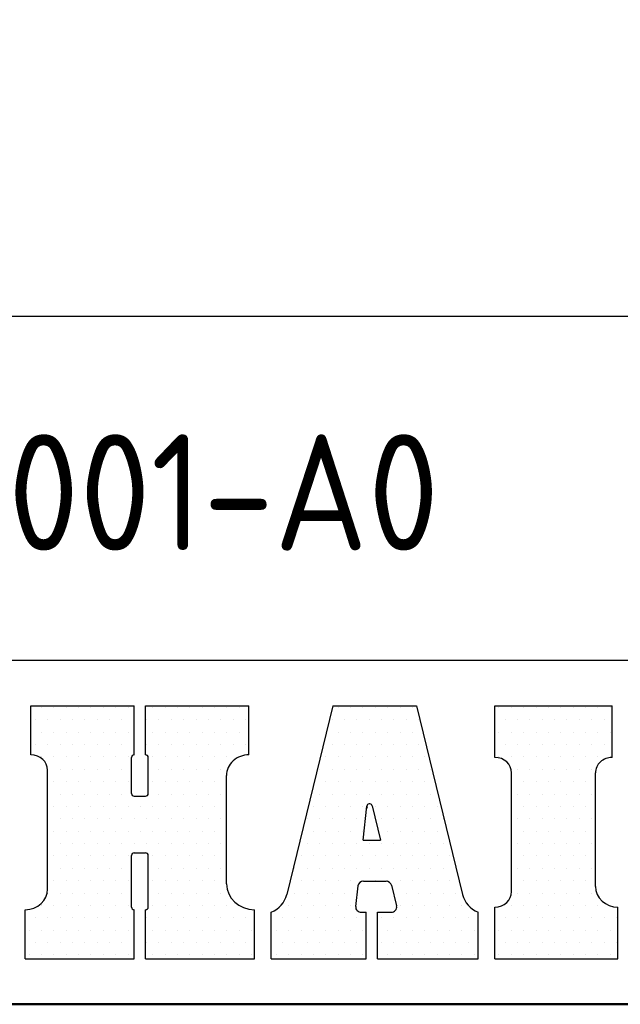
# Model space of a CAD drawing. Header units: millimetres. Extents: x 77107 to 78157, y -2410 to -1668.
# Tile 7 of 21: x 78069 to 78097, y -2378 to -2332. Entities that reach past the tile are written whole.
import ezdxf

# ---------------------------------------------------------------- set-up
doc = ezdxf.new("R2010")
doc.units = ezdxf.units.MM
for name, color, linetype in [('6', 2, 'Continuous'), ('RAHM3', 2, 'Continuous'), ('RAHM5', 7, 'Continuous')]:
    doc.layers.add(name, color=color, linetype=linetype)
doc.layers.add('AM_0', color=7, linetype='Continuous', lineweight=50)
doc.styles.get("Standard").update_dxf_attribs({"font": 'ISOCP.SHX', "bigfont": 'EXTFONT.SHX'})

# ---------------------------------------------------------------- blocks, each defined once
blk = doc.blocks.new('HST_A3')
blk.add_lwpolyline([(166.959, 273), (25, 273), (25, 13), (405, 13), (405, 273)], close=True)
blk = doc.blocks.new('*X59')
at = {"color": 0}
for p, q in [((-20.125, 6.9), (-20.125, 6.9)), ((-19.8375, 6.9), (-19.8375, 6.9)), ((-19.55, 6.9), (-19.55, 6.9)), ((-19.2625, 6.9), (-19.2625, 6.9)), ((-18.975, 6.9), (-18.975, 6.9)), ((-18.6875, 6.9), (-18.6875, 6.9)), ((-18.4, 6.9), (-18.4, 6.9)), ((-18.1125, 6.9), (-18.1125, 6.9)), ((-17.825, 6.9), (-17.825, 6.9)), ((-17.5375, 6.9), (-17.5375, 6.9)), ((-19.98125, 6.6125), (-19.98125, 6.6125)), ((-19.69375, 6.6125), (-19.69375, 6.6125)), ((-19.40625, 6.6125), (-19.40625, 6.6125)), ((-19.11875, 6.6125), (-19.11875, 6.6125)), ((-18.83125, 6.6125), (-18.83125, 6.6125)), ((-18.54375, 6.6125), (-18.54375, 6.6125)), ((-18.25625, 6.6125), (-18.25625, 6.6125)), ((-17.96875, 6.6125), (-17.96875, 6.6125)), ((-17.68125, 6.6125), (-17.68125, 6.6125)), ((-20.125, 6.325), (-20.125, 6.325)), ((-19.8375, 6.325), (-19.8375, 6.325)), ((-19.55, 6.325), (-19.55, 6.325)), ((-19.2625, 6.325), (-19.2625, 6.325)), ((-18.975, 6.325), (-18.975, 6.325)), ((-18.6875, 6.325), (-18.6875, 6.325)), ((-18.4, 6.325), (-18.4, 6.325)), ((-18.1125, 6.325), (-18.1125, 6.325)), ((-17.825, 6.325), (-17.825, 6.325)), ((-17.5375, 6.325), (-17.5375, 6.325)), ((-19.98125, 6.0375), (-19.98125, 6.0375)), ((-19.69375, 6.0375), (-19.69375, 6.0375)), ((-19.40625, 6.0375), (-19.40625, 6.0375)), ((-19.11875, 6.0375), (-19.11875, 6.0375)), ((-18.83125, 6.0375), (-18.83125, 6.0375)), ((-18.54375, 6.0375), (-18.54375, 6.0375)), ((-18.25625, 6.0375), (-18.25625, 6.0375)), ((-17.96875, 6.0375), (-17.96875, 6.0375)), ((-17.68125, 6.0375), (-17.68125, 6.0375)), ((-20.125, 5.75), (-20.125, 5.75)), ((-19.8375, 5.75), (-19.8375, 5.75)), ((-19.55, 5.75), (-19.55, 5.75)), ((-19.2625, 5.75), (-19.2625, 5.75)), ((-18.975, 5.75), (-18.975, 5.75)), ((-18.6875, 5.75), (-18.6875, 5.75)), ((-18.4, 5.75), (-18.4, 5.75)), ((-18.1125, 5.75), (-18.1125, 5.75)), ((-17.825, 5.75), (-17.825, 5.75)), ((-17.5375, 5.75), (-17.5375, 5.75)), ((-19.69375, 5.4625), (-19.69375, 5.4625)), ((-19.40625, 5.4625), (-19.40625, 5.4625)), ((-19.11875, 5.4625), (-19.11875, 5.4625)), ((-18.83125, 5.4625), (-18.83125, 5.4625)), ((-18.54375, 5.4625), (-18.54375, 5.4625)), ((-18.25625, 5.4625), (-18.25625, 5.4625)), ((-17.96875, 5.4625), (-17.96875, 5.4625)), ((-19.55, 5.175), (-19.55, 5.175)), ((-19.2625, 5.175), (-19.2625, 5.175)), ((-18.975, 5.175), (-18.975, 5.175)), ((-18.6875, 5.175), (-18.6875, 5.175)), ((-18.4, 5.175), (-18.4, 5.175)), ((-18.1125, 5.175), (-18.1125, 5.175)), ((-19.69375, 4.8875), (-19.69375, 4.8875)), ((-19.40625, 4.8875), (-19.40625, 4.8875)), ((-19.11875, 4.8875), (-19.11875, 4.8875)), ((-18.83125, 4.8875), (-18.83125, 4.8875)), ((-18.54375, 4.8875), (-18.54375, 4.8875)), ((-18.25625, 4.8875), (-18.25625, 4.8875)), ((-17.96875, 4.8875), (-17.96875, 4.8875)), ((-19.55, 4.6), (-19.55, 4.6)), ((-19.2625, 4.6), (-19.2625, 4.6)), ((-18.975, 4.6), (-18.975, 4.6)), ((-18.6875, 4.6), (-18.6875, 4.6)), ((-18.4, 4.6), (-18.4, 4.6)), ((-18.1125, 4.6), (-18.1125, 4.6)), ((-19.69375, 4.3125), (-19.69375, 4.3125)), ((-19.40625, 4.3125), (-19.40625, 4.3125)), ((-19.11875, 4.3125), (-19.11875, 4.3125)), ((-18.83125, 4.3125), (-18.83125, 4.3125)), ((-18.54375, 4.3125), (-18.54375, 4.3125)), ((-18.25625, 4.3125), (-18.25625, 4.3125)), ((-17.96875, 4.3125), (-17.96875, 4.3125)), ((-19.55, 4.025), (-19.55, 4.025)), ((-19.2625, 4.025), (-19.2625, 4.025)), ((-18.975, 4.025), (-18.975, 4.025)), ((-18.6875, 4.025), (-18.6875, 4.025)), ((-18.4, 4.025), (-18.4, 4.025)), ((-18.1125, 4.025), (-18.1125, 4.025)), ((-19.69375, 3.7375), (-19.69375, 3.7375)), ((-19.40625, 3.7375), (-19.40625, 3.7375)), ((-19.11875, 3.7375), (-19.11875, 3.7375)), ((-18.83125, 3.7375), (-18.83125, 3.7375)), ((-18.54375, 3.7375), (-18.54375, 3.7375)), ((-18.25625, 3.7375), (-18.25625, 3.7375)), ((-17.96875, 3.7375), (-17.96875, 3.7375)), ((-19.55, 3.45), (-19.55, 3.45)), ((-19.2625, 3.45), (-19.2625, 3.45)), ((-18.975, 3.45), (-18.975, 3.45)), ((-18.6875, 3.45), (-18.6875, 3.45)), ((-18.4, 3.45), (-18.4, 3.45)), ((-18.1125, 3.45), (-18.1125, 3.45)), ((-19.69375, 3.1625), (-19.69375, 3.1625)), ((-19.40625, 3.1625), (-19.40625, 3.1625)), ((-19.11875, 3.1625), (-19.11875, 3.1625)), ((-18.83125, 3.1625), (-18.83125, 3.1625)), ((-18.54375, 3.1625), (-18.54375, 3.1625)), ((-18.25625, 3.1625), (-18.25625, 3.1625)), ((-17.96875, 3.1625), (-17.96875, 3.1625)), ((-19.55, 2.875), (-19.55, 2.875)), ((-19.2625, 2.875), (-19.2625, 2.875)), ((-18.975, 2.875), (-18.975, 2.875)), ((-18.6875, 2.875), (-18.6875, 2.875)), ((-18.4, 2.875), (-18.4, 2.875)), ((-18.1125, 2.875), (-18.1125, 2.875)), ((-19.69375, 2.5875), (-19.69375, 2.5875)), ((-19.40625, 2.5875), (-19.40625, 2.5875)), ((-19.11875, 2.5875), (-19.11875, 2.5875)), ((-18.83125, 2.5875), (-18.83125, 2.5875)), ((-18.54375, 2.5875), (-18.54375, 2.5875)), ((-18.25625, 2.5875), (-18.25625, 2.5875)), ((-17.96875, 2.5875), (-17.96875, 2.5875)), ((-19.8375, 2.3), (-19.8375, 2.3)), ((-19.55, 2.3), (-19.55, 2.3)), ((-19.2625, 2.3), (-19.2625, 2.3)), ((-18.975, 2.3), (-18.975, 2.3)), ((-18.6875, 2.3), (-18.6875, 2.3)), ((-18.4, 2.3), (-18.4, 2.3)), ((-18.1125, 2.3), (-18.1125, 2.3)), ((-17.825, 2.3), (-17.825, 2.3)), ((-19.98125, 2.0125), (-19.98125, 2.0125)), ((-19.69375, 2.0125), (-19.69375, 2.0125)), ((-19.40625, 2.0125), (-19.40625, 2.0125)), ((-19.11875, 2.0125), (-19.11875, 2.0125)), ((-18.83125, 2.0125), (-18.83125, 2.0125)), ((-18.54375, 2.0125), (-18.54375, 2.0125)), ((-18.25625, 2.0125), (-18.25625, 2.0125)), ((-17.96875, 2.0125), (-17.96875, 2.0125)), ((-17.68125, 2.0125), (-17.68125, 2.0125)), ((-17.39375, 2.0125), (-17.39375, 2.0125)), ((-20.125, 1.725), (-20.125, 1.725)), ((-19.8375, 1.725), (-19.8375, 1.725)), ((-19.55, 1.725), (-19.55, 1.725)), ((-19.2625, 1.725), (-19.2625, 1.725)), ((-18.975, 1.725), (-18.975, 1.725)), ((-18.6875, 1.725), (-18.6875, 1.725)), ((-18.4, 1.725), (-18.4, 1.725)), ((-18.1125, 1.725), (-18.1125, 1.725)), ((-17.825, 1.725), (-17.825, 1.725)), ((-17.5375, 1.725), (-17.5375, 1.725)), ((-19.98125, 1.4375), (-19.98125, 1.4375)), ((-19.69375, 1.4375), (-19.69375, 1.4375)), ((-19.40625, 1.4375), (-19.40625, 1.4375)), ((-19.11875, 1.4375), (-19.11875, 1.4375)), ((-18.83125, 1.4375), (-18.83125, 1.4375)), ((-18.54375, 1.4375), (-18.54375, 1.4375)), ((-18.25625, 1.4375), (-18.25625, 1.4375)), ((-17.96875, 1.4375), (-17.96875, 1.4375)), ((-17.68125, 1.4375), (-17.68125, 1.4375)), ((-17.39375, 1.4375), (-17.39375, 1.4375)), ((-20.125, 1.15), (-20.125, 1.15)), ((-19.8375, 1.15), (-19.8375, 1.15)), ((-19.55, 1.15), (-19.55, 1.15)), ((-19.2625, 1.15), (-19.2625, 1.15)), ((-18.975, 1.15), (-18.975, 1.15)), ((-18.6875, 1.15), (-18.6875, 1.15)), ((-18.4, 1.15), (-18.4, 1.15)), ((-18.1125, 1.15), (-18.1125, 1.15)), ((-17.825, 1.15), (-17.825, 1.15)), ((-17.5375, 1.15), (-17.5375, 1.15))]:
    blk.add_line(p, q, dxfattribs=at)
blk = doc.blocks.new('*X60')
at = {"color": 0}
for p, q in [((-23.8625, 6.9), (-23.8625, 6.9)), ((-23.575, 6.9), (-23.575, 6.9)), ((-23.2875, 6.9), (-23.2875, 6.9)), ((-23, 6.9), (-23, 6.9)), ((-22.7125, 6.9), (-22.7125, 6.9)), ((-22.425, 6.9), (-22.425, 6.9)), ((-22.1375, 6.9), (-22.1375, 6.9)), ((-24.00625, 6.6125), (-24.00625, 6.6125)), ((-23.71875, 6.6125), (-23.71875, 6.6125)), ((-23.43125, 6.6125), (-23.43125, 6.6125)), ((-23.14375, 6.6125), (-23.14375, 6.6125)), ((-22.85625, 6.6125), (-22.85625, 6.6125)), ((-22.56875, 6.6125), (-22.56875, 6.6125)), ((-22.28125, 6.6125), (-22.28125, 6.6125)), ((-21.99375, 6.6125), (-21.99375, 6.6125)), ((-23.8625, 6.325), (-23.8625, 6.325)), ((-23.575, 6.325), (-23.575, 6.325)), ((-23.2875, 6.325), (-23.2875, 6.325)), ((-23, 6.325), (-23, 6.325)), ((-22.7125, 6.325), (-22.7125, 6.325)), ((-22.425, 6.325), (-22.425, 6.325)), ((-22.1375, 6.325), (-22.1375, 6.325)), ((-24.00625, 6.0375), (-24.00625, 6.0375)), ((-23.71875, 6.0375), (-23.71875, 6.0375)), ((-23.43125, 6.0375), (-23.43125, 6.0375)), ((-23.14375, 6.0375), (-23.14375, 6.0375)), ((-22.85625, 6.0375), (-22.85625, 6.0375)), ((-22.56875, 6.0375), (-22.56875, 6.0375)), ((-22.28125, 6.0375), (-22.28125, 6.0375)), ((-21.99375, 6.0375), (-21.99375, 6.0375)), ((-24.15, 5.75), (-24.15, 5.75)), ((-23.8625, 5.75), (-23.8625, 5.75)), ((-23.575, 5.75), (-23.575, 5.75)), ((-23.2875, 5.75), (-23.2875, 5.75)), ((-23, 5.75), (-23, 5.75)), ((-22.7125, 5.75), (-22.7125, 5.75)), ((-22.425, 5.75), (-22.425, 5.75)), ((-22.1375, 5.75), (-22.1375, 5.75)), ((-21.85, 5.75), (-21.85, 5.75)), ((-24.29375, 5.4625), (-24.29375, 5.4625)), ((-24.00625, 5.4625), (-24.00625, 5.4625)), ((-23.71875, 5.4625), (-23.71875, 5.4625)), ((-23.43125, 5.4625), (-23.43125, 5.4625)), ((-23.14375, 5.4625), (-23.14375, 5.4625)), ((-22.85625, 5.4625), (-22.85625, 5.4625)), ((-22.56875, 5.4625), (-22.56875, 5.4625)), ((-22.28125, 5.4625), (-22.28125, 5.4625)), ((-21.99375, 5.4625), (-21.99375, 5.4625)), ((-21.70625, 5.4625), (-21.70625, 5.4625)), ((-24.15, 5.175), (-24.15, 5.175)), ((-23.8625, 5.175), (-23.8625, 5.175)), ((-23.575, 5.175), (-23.575, 5.175)), ((-23.2875, 5.175), (-23.2875, 5.175)), ((-23, 5.175), (-23, 5.175)), ((-22.7125, 5.175), (-22.7125, 5.175)), ((-22.425, 5.175), (-22.425, 5.175)), ((-22.1375, 5.175), (-22.1375, 5.175)), ((-21.85, 5.175), (-21.85, 5.175)), ((-24.29375, 4.8875), (-24.29375, 4.8875)), ((-24.00625, 4.8875), (-24.00625, 4.8875)), ((-23.71875, 4.8875), (-23.71875, 4.8875)), ((-23.43125, 4.8875), (-23.43125, 4.8875)), ((-23.14375, 4.8875), (-23.14375, 4.8875)), ((-22.85625, 4.8875), (-22.85625, 4.8875)), ((-22.56875, 4.8875), (-22.56875, 4.8875)), ((-22.28125, 4.8875), (-22.28125, 4.8875)), ((-21.99375, 4.8875), (-21.99375, 4.8875)), ((-21.70625, 4.8875), (-21.70625, 4.8875)), ((-24.4375, 4.6), (-24.4375, 4.6)), ((-24.15, 4.6), (-24.15, 4.6)), ((-23.8625, 4.6), (-23.8625, 4.6)), ((-23.575, 4.6), (-23.575, 4.6)), ((-23.2875, 4.6), (-23.2875, 4.6)), ((-23, 4.6), (-23, 4.6)), ((-22.7125, 4.6), (-22.7125, 4.6)), ((-22.425, 4.6), (-22.425, 4.6)), ((-22.1375, 4.6), (-22.1375, 4.6)), ((-21.85, 4.6), (-21.85, 4.6)), ((-21.5625, 4.6), (-21.5625, 4.6)), ((-24.58125, 4.3125), (-24.58125, 4.3125)), ((-24.29375, 4.3125), (-24.29375, 4.3125)), ((-24.00625, 4.3125), (-24.00625, 4.3125)), ((-23.71875, 4.3125), (-23.71875, 4.3125)), ((-23.43125, 4.3125), (-23.43125, 4.3125)), ((-22.85625, 4.3125), (-22.85625, 4.3125)), ((-22.56875, 4.3125), (-22.56875, 4.3125)), ((-22.28125, 4.3125), (-22.28125, 4.3125)), ((-21.99375, 4.3125), (-21.99375, 4.3125)), ((-21.70625, 4.3125), (-21.70625, 4.3125)), ((-21.41875, 4.3125), (-21.41875, 4.3125)), ((-24.4375, 4.025), (-24.4375, 4.025)), ((-24.15, 4.025), (-24.15, 4.025)), ((-23.8625, 4.025), (-23.8625, 4.025)), ((-23.575, 4.025), (-23.575, 4.025)), ((-23.2875, 4.025), (-23.2875, 4.025)), ((-22.7125, 4.025), (-22.7125, 4.025)), ((-22.425, 4.025), (-22.425, 4.025)), ((-22.1375, 4.025), (-22.1375, 4.025)), ((-21.85, 4.025), (-21.85, 4.025)), ((-21.5625, 4.025), (-21.5625, 4.025)), ((-24.58125, 3.7375), (-24.58125, 3.7375)), ((-24.29375, 3.7375), (-24.29375, 3.7375)), ((-24.00625, 3.7375), (-24.00625, 3.7375)), ((-23.71875, 3.7375), (-23.71875, 3.7375)), ((-23.43125, 3.7375), (-23.43125, 3.7375)), ((-23.14375, 3.7375), (-23.14375, 3.7375)), ((-22.85625, 3.7375), (-22.85625, 3.7375)), ((-22.56875, 3.7375), (-22.56875, 3.7375)), ((-22.28125, 3.7375), (-22.28125, 3.7375)), ((-21.99375, 3.7375), (-21.99375, 3.7375)), ((-21.70625, 3.7375), (-21.70625, 3.7375)), ((-21.41875, 3.7375), (-21.41875, 3.7375)), ((-24.725, 3.45), (-24.725, 3.45)), ((-24.4375, 3.45), (-24.4375, 3.45)), ((-24.15, 3.45), (-24.15, 3.45)), ((-23.8625, 3.45), (-23.8625, 3.45)), ((-23.575, 3.45), (-23.575, 3.45)), ((-23.2875, 3.45), (-23.2875, 3.45)), ((-23, 3.45), (-23, 3.45)), ((-22.7125, 3.45), (-22.7125, 3.45)), ((-22.425, 3.45), (-22.425, 3.45)), ((-22.1375, 3.45), (-22.1375, 3.45)), ((-21.85, 3.45), (-21.85, 3.45)), ((-21.5625, 3.45), (-21.5625, 3.45)), ((-21.275, 3.45), (-21.275, 3.45)), ((-24.86875, 3.1625), (-24.86875, 3.1625)), ((-24.58125, 3.1625), (-24.58125, 3.1625)), ((-24.29375, 3.1625), (-24.29375, 3.1625)), ((-24.00625, 3.1625), (-24.00625, 3.1625)), ((-23.71875, 3.1625), (-23.71875, 3.1625)), ((-23.43125, 3.1625), (-23.43125, 3.1625)), ((-23.14375, 3.1625), (-23.14375, 3.1625)), ((-22.85625, 3.1625), (-22.85625, 3.1625)), ((-22.56875, 3.1625), (-22.56875, 3.1625)), ((-22.28125, 3.1625), (-22.28125, 3.1625)), ((-21.99375, 3.1625), (-21.99375, 3.1625)), ((-21.70625, 3.1625), (-21.70625, 3.1625)), ((-21.41875, 3.1625), (-21.41875, 3.1625)), ((-21.13125, 3.1625), (-21.13125, 3.1625)), ((-24.725, 2.875), (-24.725, 2.875)), ((-24.4375, 2.875), (-24.4375, 2.875)), ((-24.15, 2.875), (-24.15, 2.875)), ((-23.8625, 2.875), (-23.8625, 2.875)), ((-23.575, 2.875), (-23.575, 2.875)), ((-23.2875, 2.875), (-23.2875, 2.875)), ((-23, 2.875), (-23, 2.875)), ((-22.7125, 2.875), (-22.7125, 2.875)), ((-22.425, 2.875), (-22.425, 2.875)), ((-22.1375, 2.875), (-22.1375, 2.875)), ((-21.85, 2.875), (-21.85, 2.875)), ((-21.5625, 2.875), (-21.5625, 2.875)), ((-21.275, 2.875), (-21.275, 2.875)), ((-24.86875, 2.5875), (-24.86875, 2.5875)), ((-24.58125, 2.5875), (-24.58125, 2.5875)), ((-24.29375, 2.5875), (-24.29375, 2.5875)), ((-24.00625, 2.5875), (-24.00625, 2.5875)), ((-23.71875, 2.5875), (-23.71875, 2.5875)), ((-23.43125, 2.5875), (-23.43125, 2.5875)), ((-22.56875, 2.5875), (-22.56875, 2.5875)), ((-22.28125, 2.5875), (-22.28125, 2.5875)), ((-21.99375, 2.5875), (-21.99375, 2.5875)), ((-21.70625, 2.5875), (-21.70625, 2.5875)), ((-21.41875, 2.5875), (-21.41875, 2.5875)), ((-21.13125, 2.5875), (-21.13125, 2.5875)), ((-25.0125, 2.3), (-25.0125, 2.3)), ((-24.725, 2.3), (-24.725, 2.3)), ((-24.4375, 2.3), (-24.4375, 2.3)), ((-24.15, 2.3), (-24.15, 2.3)), ((-23.8625, 2.3), (-23.8625, 2.3)), ((-23.575, 2.3), (-23.575, 2.3)), ((-22.425, 2.3), (-22.425, 2.3)), ((-22.1375, 2.3), (-22.1375, 2.3)), ((-21.85, 2.3), (-21.85, 2.3)), ((-21.5625, 2.3), (-21.5625, 2.3)), ((-21.275, 2.3), (-21.275, 2.3)), ((-20.9875, 2.3), (-20.9875, 2.3)), ((-25.15625, 2.0125), (-25.15625, 2.0125)), ((-24.86875, 2.0125), (-24.86875, 2.0125)), ((-24.58125, 2.0125), (-24.58125, 2.0125)), ((-24.29375, 2.0125), (-24.29375, 2.0125)), ((-24.00625, 2.0125), (-24.00625, 2.0125)), ((-23.71875, 2.0125), (-23.71875, 2.0125)), ((-23.43125, 2.0125), (-23.43125, 2.0125)), ((-22.85625, 2.0125), (-22.85625, 2.0125)), ((-22.56875, 2.0125), (-22.56875, 2.0125)), ((-22.28125, 2.0125), (-22.28125, 2.0125)), ((-21.99375, 2.0125), (-21.99375, 2.0125)), ((-21.70625, 2.0125), (-21.70625, 2.0125)), ((-21.41875, 2.0125), (-21.41875, 2.0125)), ((-21.13125, 2.0125), (-21.13125, 2.0125)), ((-20.84375, 2.0125), (-20.84375, 2.0125)), ((-25.3, 1.725), (-25.3, 1.725)), ((-25.0125, 1.725), (-25.0125, 1.725)), ((-24.725, 1.725), (-24.725, 1.725)), ((-24.4375, 1.725), (-24.4375, 1.725)), ((-24.15, 1.725), (-24.15, 1.725)), ((-23.8625, 1.725), (-23.8625, 1.725)), ((-23.575, 1.725), (-23.575, 1.725)), ((-23.2875, 1.725), (-23.2875, 1.725)), ((-22.7125, 1.725), (-22.7125, 1.725)), ((-22.425, 1.725), (-22.425, 1.725)), ((-22.1375, 1.725), (-22.1375, 1.725)), ((-21.85, 1.725), (-21.85, 1.725)), ((-21.5625, 1.725), (-21.5625, 1.725)), ((-21.275, 1.725), (-21.275, 1.725)), ((-20.9875, 1.725), (-20.9875, 1.725)), ((-20.7, 1.725), (-20.7, 1.725)), ((-25.15625, 1.4375), (-25.15625, 1.4375)), ((-24.86875, 1.4375), (-24.86875, 1.4375)), ((-24.58125, 1.4375), (-24.58125, 1.4375)), ((-24.29375, 1.4375), (-24.29375, 1.4375)), ((-24.00625, 1.4375), (-24.00625, 1.4375)), ((-23.71875, 1.4375), (-23.71875, 1.4375)), ((-23.43125, 1.4375), (-23.43125, 1.4375)), ((-22.85625, 1.4375), (-22.85625, 1.4375)), ((-22.56875, 1.4375), (-22.56875, 1.4375)), ((-22.28125, 1.4375), (-22.28125, 1.4375)), ((-21.99375, 1.4375), (-21.99375, 1.4375)), ((-21.70625, 1.4375), (-21.70625, 1.4375)), ((-21.41875, 1.4375), (-21.41875, 1.4375)), ((-21.13125, 1.4375), (-21.13125, 1.4375)), ((-20.84375, 1.4375), (-20.84375, 1.4375)), ((-25.3, 1.15), (-25.3, 1.15)), ((-25.0125, 1.15), (-25.0125, 1.15)), ((-24.725, 1.15), (-24.725, 1.15)), ((-24.4375, 1.15), (-24.4375, 1.15)), ((-24.15, 1.15), (-24.15, 1.15)), ((-23.8625, 1.15), (-23.8625, 1.15)), ((-23.575, 1.15), (-23.575, 1.15)), ((-23.2875, 1.15), (-23.2875, 1.15)), ((-22.7125, 1.15), (-22.7125, 1.15)), ((-22.425, 1.15), (-22.425, 1.15)), ((-22.1375, 1.15), (-22.1375, 1.15)), ((-21.85, 1.15), (-21.85, 1.15)), ((-21.5625, 1.15), (-21.5625, 1.15)), ((-21.275, 1.15), (-21.275, 1.15)), ((-20.9875, 1.15), (-20.9875, 1.15)), ((-20.7, 1.15), (-20.7, 1.15))]:
    blk.add_line(p, q, dxfattribs=at)
blk = doc.blocks.new('*X61')
at = {"color": 0}
for p, q in [((-30.7625, 6.9), (-30.7625, 6.9)), ((-30.475, 6.9), (-30.475, 6.9)), ((-30.1875, 6.9), (-30.1875, 6.9)), ((-29.9, 6.9), (-29.9, 6.9)), ((-29.6125, 6.9), (-29.6125, 6.9)), ((-29.325, 6.9), (-29.325, 6.9)), ((-29.0375, 6.9), (-29.0375, 6.9)), ((-28.75, 6.9), (-28.75, 6.9)), ((-28.175, 6.9), (-28.175, 6.9)), ((-27.8875, 6.9), (-27.8875, 6.9)), ((-27.6, 6.9), (-27.6, 6.9)), ((-27.3125, 6.9), (-27.3125, 6.9)), ((-27.025, 6.9), (-27.025, 6.9)), ((-26.7375, 6.9), (-26.7375, 6.9)), ((-26.45, 6.9), (-26.45, 6.9)), ((-26.1625, 6.9), (-26.1625, 6.9)), ((-30.90625, 6.6125), (-30.90625, 6.6125)), ((-30.61875, 6.6125), (-30.61875, 6.6125)), ((-30.33125, 6.6125), (-30.33125, 6.6125)), ((-30.04375, 6.6125), (-30.04375, 6.6125)), ((-29.75625, 6.6125), (-29.75625, 6.6125)), ((-29.46875, 6.6125), (-29.46875, 6.6125)), ((-29.18125, 6.6125), (-29.18125, 6.6125)), ((-28.89375, 6.6125), (-28.89375, 6.6125)), ((-28.60625, 6.6125), (-28.60625, 6.6125)), ((-28.31875, 6.6125), (-28.31875, 6.6125)), ((-28.03125, 6.6125), (-28.03125, 6.6125)), ((-27.74375, 6.6125), (-27.74375, 6.6125)), ((-27.45625, 6.6125), (-27.45625, 6.6125)), ((-27.16875, 6.6125), (-27.16875, 6.6125)), ((-26.88125, 6.6125), (-26.88125, 6.6125)), ((-26.59375, 6.6125), (-26.59375, 6.6125)), ((-26.30625, 6.6125), (-26.30625, 6.6125)), ((-26.01875, 6.6125), (-26.01875, 6.6125)), ((-30.7625, 6.325), (-30.7625, 6.325)), ((-30.475, 6.325), (-30.475, 6.325)), ((-30.1875, 6.325), (-30.1875, 6.325)), ((-29.9, 6.325), (-29.9, 6.325)), ((-29.6125, 6.325), (-29.6125, 6.325)), ((-29.325, 6.325), (-29.325, 6.325)), ((-29.0375, 6.325), (-29.0375, 6.325)), ((-28.75, 6.325), (-28.75, 6.325)), ((-28.175, 6.325), (-28.175, 6.325)), ((-27.8875, 6.325), (-27.8875, 6.325)), ((-27.6, 6.325), (-27.6, 6.325)), ((-27.3125, 6.325), (-27.3125, 6.325)), ((-27.025, 6.325), (-27.025, 6.325)), ((-26.7375, 6.325), (-26.7375, 6.325)), ((-26.45, 6.325), (-26.45, 6.325)), ((-26.1625, 6.325), (-26.1625, 6.325)), ((-30.90625, 6.0375), (-30.90625, 6.0375)), ((-30.61875, 6.0375), (-30.61875, 6.0375)), ((-30.33125, 6.0375), (-30.33125, 6.0375)), ((-30.04375, 6.0375), (-30.04375, 6.0375)), ((-29.75625, 6.0375), (-29.75625, 6.0375)), ((-29.46875, 6.0375), (-29.46875, 6.0375)), ((-29.18125, 6.0375), (-29.18125, 6.0375)), ((-28.89375, 6.0375), (-28.89375, 6.0375)), ((-28.60625, 6.0375), (-28.60625, 6.0375)), ((-28.31875, 6.0375), (-28.31875, 6.0375)), ((-28.03125, 6.0375), (-28.03125, 6.0375)), ((-27.74375, 6.0375), (-27.74375, 6.0375)), ((-27.45625, 6.0375), (-27.45625, 6.0375)), ((-27.16875, 6.0375), (-27.16875, 6.0375)), ((-26.88125, 6.0375), (-26.88125, 6.0375)), ((-26.59375, 6.0375), (-26.59375, 6.0375)), ((-26.30625, 6.0375), (-26.30625, 6.0375)), ((-26.01875, 6.0375), (-26.01875, 6.0375)), ((-30.7625, 5.75), (-30.7625, 5.75)), ((-30.475, 5.75), (-30.475, 5.75)), ((-30.1875, 5.75), (-30.1875, 5.75)), ((-29.9, 5.75), (-29.9, 5.75)), ((-29.6125, 5.75), (-29.6125, 5.75)), ((-29.325, 5.75), (-29.325, 5.75)), ((-29.0375, 5.75), (-29.0375, 5.75)), ((-28.75, 5.75), (-28.75, 5.75)), ((-28.175, 5.75), (-28.175, 5.75)), ((-27.8875, 5.75), (-27.8875, 5.75)), ((-27.6, 5.75), (-27.6, 5.75)), ((-27.3125, 5.75), (-27.3125, 5.75)), ((-27.025, 5.75), (-27.025, 5.75)), ((-26.7375, 5.75), (-26.7375, 5.75)), ((-26.45, 5.75), (-26.45, 5.75)), ((-30.61875, 5.4625), (-30.61875, 5.4625)), ((-30.33125, 5.4625), (-30.33125, 5.4625)), ((-30.04375, 5.4625), (-30.04375, 5.4625)), ((-29.75625, 5.4625), (-29.75625, 5.4625)), ((-29.46875, 5.4625), (-29.46875, 5.4625)), ((-29.18125, 5.4625), (-29.18125, 5.4625)), ((-28.89375, 5.4625), (-28.89375, 5.4625)), ((-28.03125, 5.4625), (-28.03125, 5.4625)), ((-27.74375, 5.4625), (-27.74375, 5.4625)), ((-27.45625, 5.4625), (-27.45625, 5.4625)), ((-27.16875, 5.4625), (-27.16875, 5.4625)), ((-26.88125, 5.4625), (-26.88125, 5.4625)), ((-26.59375, 5.4625), (-26.59375, 5.4625)), ((-30.475, 5.175), (-30.475, 5.175)), ((-30.1875, 5.175), (-30.1875, 5.175)), ((-29.9, 5.175), (-29.9, 5.175)), ((-29.6125, 5.175), (-29.6125, 5.175)), ((-29.325, 5.175), (-29.325, 5.175)), ((-29.0375, 5.175), (-29.0375, 5.175)), ((-28.75, 5.175), (-28.75, 5.175)), ((-28.175, 5.175), (-28.175, 5.175)), ((-27.8875, 5.175), (-27.8875, 5.175)), ((-27.6, 5.175), (-27.6, 5.175)), ((-27.3125, 5.175), (-27.3125, 5.175)), ((-27.025, 5.175), (-27.025, 5.175)), ((-26.7375, 5.175), (-26.7375, 5.175)), ((-30.61875, 4.8875), (-30.61875, 4.8875)), ((-30.33125, 4.8875), (-30.33125, 4.8875)), ((-30.04375, 4.8875), (-30.04375, 4.8875)), ((-29.75625, 4.8875), (-29.75625, 4.8875)), ((-29.46875, 4.8875), (-29.46875, 4.8875)), ((-29.18125, 4.8875), (-29.18125, 4.8875)), ((-28.89375, 4.8875), (-28.89375, 4.8875)), ((-28.03125, 4.8875), (-28.03125, 4.8875)), ((-27.74375, 4.8875), (-27.74375, 4.8875)), ((-27.45625, 4.8875), (-27.45625, 4.8875)), ((-27.16875, 4.8875), (-27.16875, 4.8875)), ((-26.88125, 4.8875), (-26.88125, 4.8875)), ((-26.59375, 4.8875), (-26.59375, 4.8875)), ((-30.475, 4.6), (-30.475, 4.6)), ((-30.1875, 4.6), (-30.1875, 4.6)), ((-29.9, 4.6), (-29.9, 4.6)), ((-29.6125, 4.6), (-29.6125, 4.6)), ((-29.325, 4.6), (-29.325, 4.6)), ((-29.0375, 4.6), (-29.0375, 4.6)), ((-28.75, 4.6), (-28.75, 4.6)), ((-28.4625, 4.6), (-28.4625, 4.6)), ((-28.175, 4.6), (-28.175, 4.6)), ((-27.8875, 4.6), (-27.8875, 4.6)), ((-27.6, 4.6), (-27.6, 4.6)), ((-27.3125, 4.6), (-27.3125, 4.6)), ((-27.025, 4.6), (-27.025, 4.6)), ((-26.7375, 4.6), (-26.7375, 4.6)), ((-30.61875, 4.3125), (-30.61875, 4.3125)), ((-30.33125, 4.3125), (-30.33125, 4.3125)), ((-30.04375, 4.3125), (-30.04375, 4.3125)), ((-29.75625, 4.3125), (-29.75625, 4.3125)), ((-29.46875, 4.3125), (-29.46875, 4.3125)), ((-29.18125, 4.3125), (-29.18125, 4.3125)), ((-28.89375, 4.3125), (-28.89375, 4.3125)), ((-28.60625, 4.3125), (-28.60625, 4.3125)), ((-28.31875, 4.3125), (-28.31875, 4.3125)), ((-28.03125, 4.3125), (-28.03125, 4.3125)), ((-27.74375, 4.3125), (-27.74375, 4.3125)), ((-27.45625, 4.3125), (-27.45625, 4.3125)), ((-27.16875, 4.3125), (-27.16875, 4.3125)), ((-26.88125, 4.3125), (-26.88125, 4.3125)), ((-26.59375, 4.3125), (-26.59375, 4.3125)), ((-30.475, 4.025), (-30.475, 4.025)), ((-30.1875, 4.025), (-30.1875, 4.025)), ((-29.9, 4.025), (-29.9, 4.025)), ((-29.6125, 4.025), (-29.6125, 4.025)), ((-29.325, 4.025), (-29.325, 4.025)), ((-29.0375, 4.025), (-29.0375, 4.025)), ((-28.75, 4.025), (-28.75, 4.025)), ((-28.4625, 4.025), (-28.4625, 4.025)), ((-28.175, 4.025), (-28.175, 4.025)), ((-27.8875, 4.025), (-27.8875, 4.025)), ((-27.6, 4.025), (-27.6, 4.025)), ((-27.3125, 4.025), (-27.3125, 4.025)), ((-27.025, 4.025), (-27.025, 4.025)), ((-26.7375, 4.025), (-26.7375, 4.025)), ((-30.61875, 3.7375), (-30.61875, 3.7375)), ((-30.33125, 3.7375), (-30.33125, 3.7375)), ((-30.04375, 3.7375), (-30.04375, 3.7375)), ((-29.75625, 3.7375), (-29.75625, 3.7375)), ((-29.46875, 3.7375), (-29.46875, 3.7375)), ((-29.18125, 3.7375), (-29.18125, 3.7375)), ((-28.89375, 3.7375), (-28.89375, 3.7375)), ((-28.60625, 3.7375), (-28.60625, 3.7375)), ((-28.31875, 3.7375), (-28.31875, 3.7375)), ((-28.03125, 3.7375), (-28.03125, 3.7375)), ((-27.74375, 3.7375), (-27.74375, 3.7375)), ((-27.45625, 3.7375), (-27.45625, 3.7375)), ((-27.16875, 3.7375), (-27.16875, 3.7375)), ((-26.88125, 3.7375), (-26.88125, 3.7375)), ((-26.59375, 3.7375), (-26.59375, 3.7375)), ((-30.475, 3.45), (-30.475, 3.45)), ((-30.1875, 3.45), (-30.1875, 3.45)), ((-29.9, 3.45), (-29.9, 3.45)), ((-29.6125, 3.45), (-29.6125, 3.45)), ((-29.325, 3.45), (-29.325, 3.45)), ((-29.0375, 3.45), (-29.0375, 3.45)), ((-28.75, 3.45), (-28.75, 3.45)), ((-28.175, 3.45), (-28.175, 3.45)), ((-27.8875, 3.45), (-27.8875, 3.45)), ((-27.6, 3.45), (-27.6, 3.45)), ((-27.3125, 3.45), (-27.3125, 3.45)), ((-27.025, 3.45), (-27.025, 3.45)), ((-26.7375, 3.45), (-26.7375, 3.45)), ((-30.61875, 3.1625), (-30.61875, 3.1625)), ((-30.33125, 3.1625), (-30.33125, 3.1625)), ((-30.04375, 3.1625), (-30.04375, 3.1625)), ((-29.75625, 3.1625), (-29.75625, 3.1625)), ((-29.46875, 3.1625), (-29.46875, 3.1625)), ((-29.18125, 3.1625), (-29.18125, 3.1625)), ((-28.89375, 3.1625), (-28.89375, 3.1625)), ((-28.03125, 3.1625), (-28.03125, 3.1625)), ((-27.74375, 3.1625), (-27.74375, 3.1625)), ((-27.45625, 3.1625), (-27.45625, 3.1625)), ((-27.16875, 3.1625), (-27.16875, 3.1625)), ((-26.88125, 3.1625), (-26.88125, 3.1625)), ((-26.59375, 3.1625), (-26.59375, 3.1625)), ((-30.475, 2.875), (-30.475, 2.875)), ((-30.1875, 2.875), (-30.1875, 2.875)), ((-29.9, 2.875), (-29.9, 2.875)), ((-29.6125, 2.875), (-29.6125, 2.875)), ((-29.325, 2.875), (-29.325, 2.875)), ((-29.0375, 2.875), (-29.0375, 2.875)), ((-28.75, 2.875), (-28.75, 2.875)), ((-28.175, 2.875), (-28.175, 2.875)), ((-27.8875, 2.875), (-27.8875, 2.875)), ((-27.6, 2.875), (-27.6, 2.875)), ((-27.3125, 2.875), (-27.3125, 2.875)), ((-27.025, 2.875), (-27.025, 2.875)), ((-26.7375, 2.875), (-26.7375, 2.875)), ((-30.61875, 2.5875), (-30.61875, 2.5875)), ((-30.33125, 2.5875), (-30.33125, 2.5875)), ((-30.04375, 2.5875), (-30.04375, 2.5875)), ((-29.75625, 2.5875), (-29.75625, 2.5875)), ((-29.46875, 2.5875), (-29.46875, 2.5875)), ((-29.18125, 2.5875), (-29.18125, 2.5875)), ((-28.89375, 2.5875), (-28.89375, 2.5875)), ((-28.03125, 2.5875), (-28.03125, 2.5875)), ((-27.74375, 2.5875), (-27.74375, 2.5875)), ((-27.45625, 2.5875), (-27.45625, 2.5875)), ((-27.16875, 2.5875), (-27.16875, 2.5875)), ((-26.88125, 2.5875), (-26.88125, 2.5875)), ((-26.59375, 2.5875), (-26.59375, 2.5875)), ((-30.7625, 2.3), (-30.7625, 2.3)), ((-30.475, 2.3), (-30.475, 2.3)), ((-30.1875, 2.3), (-30.1875, 2.3)), ((-29.9, 2.3), (-29.9, 2.3)), ((-29.6125, 2.3), (-29.6125, 2.3)), ((-29.325, 2.3), (-29.325, 2.3)), ((-29.0375, 2.3), (-29.0375, 2.3)), ((-28.75, 2.3), (-28.75, 2.3)), ((-28.175, 2.3), (-28.175, 2.3)), ((-27.8875, 2.3), (-27.8875, 2.3)), ((-27.6, 2.3), (-27.6, 2.3)), ((-27.3125, 2.3), (-27.3125, 2.3)), ((-27.025, 2.3), (-27.025, 2.3)), ((-26.7375, 2.3), (-26.7375, 2.3)), ((-26.45, 2.3), (-26.45, 2.3)), ((-30.90625, 2.0125), (-30.90625, 2.0125)), ((-30.61875, 2.0125), (-30.61875, 2.0125)), ((-30.33125, 2.0125), (-30.33125, 2.0125)), ((-30.04375, 2.0125), (-30.04375, 2.0125)), ((-29.75625, 2.0125), (-29.75625, 2.0125)), ((-29.46875, 2.0125), (-29.46875, 2.0125)), ((-29.18125, 2.0125), (-29.18125, 2.0125)), ((-28.89375, 2.0125), (-28.89375, 2.0125)), ((-28.60625, 2.0125), (-28.60625, 2.0125)), ((-28.31875, 2.0125), (-28.31875, 2.0125)), ((-28.03125, 2.0125), (-28.03125, 2.0125)), ((-27.74375, 2.0125), (-27.74375, 2.0125)), ((-27.45625, 2.0125), (-27.45625, 2.0125)), ((-27.16875, 2.0125), (-27.16875, 2.0125)), ((-26.88125, 2.0125), (-26.88125, 2.0125)), ((-26.59375, 2.0125), (-26.59375, 2.0125)), ((-26.30625, 2.0125), (-26.30625, 2.0125)), ((-26.01875, 2.0125), (-26.01875, 2.0125)), ((-31.05, 1.725), (-31.05, 1.725)), ((-30.7625, 1.725), (-30.7625, 1.725)), ((-30.475, 1.725), (-30.475, 1.725)), ((-30.1875, 1.725), (-30.1875, 1.725)), ((-29.9, 1.725), (-29.9, 1.725)), ((-29.6125, 1.725), (-29.6125, 1.725)), ((-29.325, 1.725), (-29.325, 1.725)), ((-29.0375, 1.725), (-29.0375, 1.725)), ((-28.75, 1.725), (-28.75, 1.725)), ((-28.175, 1.725), (-28.175, 1.725)), ((-27.8875, 1.725), (-27.8875, 1.725)), ((-27.6, 1.725), (-27.6, 1.725)), ((-27.3125, 1.725), (-27.3125, 1.725)), ((-27.025, 1.725), (-27.025, 1.725)), ((-26.7375, 1.725), (-26.7375, 1.725)), ((-26.45, 1.725), (-26.45, 1.725)), ((-26.1625, 1.725), (-26.1625, 1.725)), ((-25.875, 1.725), (-25.875, 1.725)), ((-30.90625, 1.4375), (-30.90625, 1.4375)), ((-30.61875, 1.4375), (-30.61875, 1.4375)), ((-30.33125, 1.4375), (-30.33125, 1.4375)), ((-30.04375, 1.4375), (-30.04375, 1.4375)), ((-29.75625, 1.4375), (-29.75625, 1.4375)), ((-29.46875, 1.4375), (-29.46875, 1.4375)), ((-29.18125, 1.4375), (-29.18125, 1.4375)), ((-28.89375, 1.4375), (-28.89375, 1.4375)), ((-28.60625, 1.4375), (-28.60625, 1.4375)), ((-28.31875, 1.4375), (-28.31875, 1.4375)), ((-28.03125, 1.4375), (-28.03125, 1.4375)), ((-27.74375, 1.4375), (-27.74375, 1.4375)), ((-27.45625, 1.4375), (-27.45625, 1.4375)), ((-27.16875, 1.4375), (-27.16875, 1.4375)), ((-26.88125, 1.4375), (-26.88125, 1.4375)), ((-26.59375, 1.4375), (-26.59375, 1.4375)), ((-26.30625, 1.4375), (-26.30625, 1.4375)), ((-26.01875, 1.4375), (-26.01875, 1.4375)), ((-31.05, 1.15), (-31.05, 1.15)), ((-30.7625, 1.15), (-30.7625, 1.15)), ((-30.475, 1.15), (-30.475, 1.15)), ((-30.1875, 1.15), (-30.1875, 1.15)), ((-29.9, 1.15), (-29.9, 1.15)), ((-29.6125, 1.15), (-29.6125, 1.15)), ((-29.325, 1.15), (-29.325, 1.15)), ((-29.0375, 1.15), (-29.0375, 1.15)), ((-28.75, 1.15), (-28.75, 1.15)), ((-28.175, 1.15), (-28.175, 1.15)), ((-27.8875, 1.15), (-27.8875, 1.15)), ((-27.6, 1.15), (-27.6, 1.15)), ((-27.3125, 1.15), (-27.3125, 1.15)), ((-27.025, 1.15), (-27.025, 1.15)), ((-26.7375, 1.15), (-26.7375, 1.15)), ((-26.45, 1.15), (-26.45, 1.15)), ((-26.1625, 1.15), (-26.1625, 1.15)), ((-25.875, 1.15), (-25.875, 1.15))]:
    blk.add_line(p, q, dxfattribs=at)
blk = doc.blocks.new('HSTTITLH')
at = {"layer": 'RAHM3'}
for p, q in [((-20.008, 5.552), (-18.084, 5.552)), ((-20.008, 4.64), (-20.008, 5.552)), ((-18.084, 4.64), (-18.084, 5.552)), ((-17.876, 5.552), (-15.952, 5.552)), ((-17.876, 4.64), (-17.876, 5.552)), ((-15.952, 4.64), (-15.952, 5.552)), ((-14.392, 5.552), (-15.248, 2.042)), ((-14.392, 5.552), (-12.832, 5.552)), ((-12.832, 5.552), (-11.976, 2.042)), ((-11.376, 5.552), (-9.192, 5.552)), ((-11.376, 4.592), (-11.376, 5.552)), ((-9.192, 4.592), (-9.192, 5.552)), ((-20.008, 4.64), (-20.008, 4.64)), ((-18.136, 3.92), (-18.136, 4.592)), ((-17.824, 3.92), (-17.824, 4.592)), ((-19.696, 2.144), (-19.696, 4.352)), ((-16.368, 2.24), (-16.368, 4.256)), ((-11.064, 2.096), (-11.064, 4.304)), ((-9.504, 2.192), (-9.504, 4.304)), ((-18.084, 3.872), (-17.876, 3.872)), ((-13.829, 3.056), (-13.76, 3.685)), ((-13.657, 3.691), (-13.503, 3.056)), ((-13.829, 3.056), (-13.503, 3.056)), ((-18.136, 1.808), (-18.136, 2.768)), ((-18.084, 2.816), (-17.876, 2.816)), ((-17.824, 1.808), (-17.824, 2.768)), ((-13.964, 1.818), (-13.922, 2.202)), ((-13.819, 2.288), (-13.399, 2.288)), ((-13.297, 2.213), (-13.204, 1.829)), ((-20.112, 0.848), (-20.112, 1.76)), ((-20.112, 1.76), (-20.112, 1.76)), ((-18.084, 0.848), (-18.084, 1.76)), ((-17.876, 0.848), (-17.876, 1.76)), ((-15.848, 0.848), (-15.848, 1.76)), ((-15.536, 0.848), (-15.536, 1.712)), ((-13.861, 1.712), (-13.768, 1.712)), ((-13.768, 0.848), (-13.768, 1.712)), ((-13.56, 0.848), (-13.56, 1.712)), ((-13.56, 1.712), (-13.305, 1.712)), ((-11.688, 0.848), (-11.688, 1.712)), ((-11.376, 0.848), (-11.376, 1.808)), ((-9.088, 0.848), (-9.088, 1.808)), ((-20.112, 0.848), (-18.084, 0.848)), ((-17.876, 0.848), (-15.848, 0.848)), ((-15.536, 0.848), (-13.768, 0.848)), ((-13.56, 0.848), (-11.688, 0.848)), ((-11.376, 0.848), (-9.088, 0.848))]:
    blk.add_line(p, q, dxfattribs=at)
for centre, major_axis, start_param, end_param in [((-20.008, 4.352), (0.312, 0), 0, 1.570796), ((-18.084, 4.592), (-0.052, 0), -1.570796, 0), ((-17.876, 4.592), (-0.052, 0), -3.141593, -1.570796), ((-15.952, 4.256), (0.416, 0), 1.570796, 3.141593), ((-11.376, 4.304), (0.312, 0), 0, 1.570796), ((-9.192, 4.304), (0.312, 0), 1.570796, 3.141593), ((-18.084, 3.92), (-0.052, 0), 0, 1.570796), ((-17.876, 3.92), (-0.052, 0), 1.570796, 3.141593), ((-13.708, 3.68), (0.052, 0), 0.221314, 3.894137), ((-18.084, 2.768), (-0.052, 0), -1.570796, 0), ((-17.876, 2.768), (-0.052, 0), -3.141593, -1.570796), ((-17.876, 2.768), (-0.052, 0), -3.141593, -1.570796), ((-15.848, 2.24), (-0.52, 0), 0, 1.570796), ((-13.819, 2.192), (-0.104, 0), -1.570796, -0.100753), ((-13.399, 2.192), (-0.104, 0), -2.920278, -1.570796), ((-20.112, 2.144), (0.416, 0), -1.570796, 0), ((-15.755, 2.147), (-0.52, 0), 2.005235, 2.920278), ((-11.469, 2.147), (-0.52, 0), 0.221314, 1.136358), ((-11.376, 2.096), (0.312, 0), -1.570796, 0), ((-9.088, 2.192), (0.416, 0), 3.141593, 4.712389), ((-18.084, 1.808), (0.052, 0), 3.141593, 4.712389), ((-17.876, 1.808), (-0.052, 0), 1.570796, 3.141593), ((-13.861, 1.808), (0.104, 0), 3.04084, 4.712389), ((-13.305, 1.808), (-0.104, 0), 1.570796, 3.362907)]:
    blk.add_ellipse(centre, major_axis=major_axis, ratio=0.923077, start_param=start_param, end_param=end_param, dxfattribs=at)
at = {"layer": 'RAHM5'}
for p, q in [((-132.904, 12.8), (0, 12.8)), ((-132.904, 6.4), (0, 6.4))]:
    blk.add_line(p, q, dxfattribs=at)
at = {"layer": 'RAHM3', "xscale": 0.8, "yscale": 0.8, "zscale": 0.8}
for name in ['*X61', '*X60', '*X59']:
    blk.add_blockref(name, (4.8, 0), dxfattribs=at)

msp = doc.modelspace()

# ---------------------------------------------------------------- block references
at = {"layer": 'AM_0', "lineweight": 0, "xscale": 2.5, "yscale": 2.5, "zscale": 2.5}
for name, p in [('HST_A3', (77107.42, -2410.084)), ('HSTTITLH', (78119.92, -2377.584))]:
    msp.add_blockref(name, p, dxfattribs=at)

# ---------------------------------------------------------------- texts
at = {"layer": '6'}
msp.add_text('F1-A53-001-A0', height=5.39998, dxfattribs=at).set_placement((78045.014, -2356.479))

doc.saveas('drawing.dxf')
